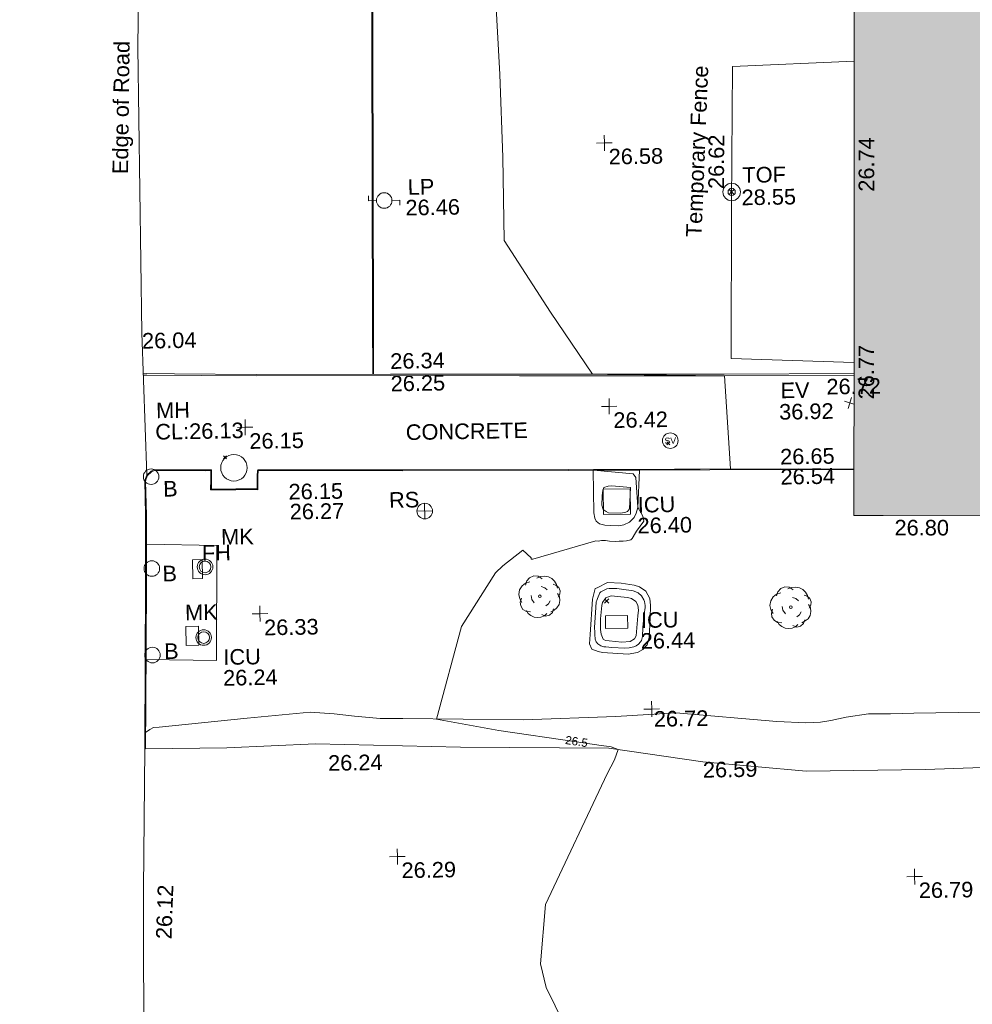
# Model space of a CAD drawing. Header units: millimetres. Extents: x -290717 to 520720, y -88450 to 287762.
# Tile 182 of 256: x -109149 to -86232, y 105849 to 129546. Entities that reach past the tile are written whole.
import ezdxf

# ---------------------------------------------------------------- set-up
doc = ezdxf.new("R2010")
doc.units = ezdxf.units.MM
doc.linetypes.add('IMPORT-UG_ELEC_STREET LIGHTING_QLB2 _2_', pattern=[2700, 1500, -300, 0, -250, 150, -300, 0, -200])
for name, color, linetype, lineweight, true_color in [('00__TOPO__TOP_OF_FENCE_SYMBOL', 7, 'Continuous', 9, 0x666666), ('00_TOPO_BUILDING_OUTLINE', 5, 'Continuous', 9, 0x0000ff), ('00_TOPO_EAVE', 7, 'Continuous', 9, 0x666666), ('00_TOPO_FENCE', 7, 'Continuous', 9, 0x3f7f4f), ('00_TOPO_FIREHYDRANT', 5, 'Continuous', 9, 0x0000ff), ('00_TOPO_FURN_BOLLARD', 7, 'Continuous', 9, 0x666666), ('00_TOPO_FURN_LAMP_POST', 7, 'Continuous', 9, 0x666666), ('00_TOPO_FURN_MARKER_POST', 7, 'Continuous', 9, 0x666666), ('00_TOPO_FURN_SIGN', 7, 'Continuous', 9, 0x666666), ('00_TOPO_KERB_BOTTOM', 1, 'Continuous', 9, 0xff0000), ('00_TOPO_KERB_TOP', 7, 'Continuous', 9, 0xa500a5), ('00_TOPO_LEVEL_SPOT', 7, 'Continuous', 9, 0x666666), ('00_TOPO_SERV_IC', 5, 'Continuous', 9, 0x0000ff), ('00_TOPO_SERV_MH', 7, 'Continuous', 9, 0x666666), ('00_TOPO_SERV_STOP_VALVE', 7, 'Continuous', 9, 0x666666), ('00_TOPO_TOP_OF_FENCE', 7, 'Continuous', 9, 0x666666), ('00_TOPO_TREE', 7, 'Continuous', 9, 0x666666), ('00_UAV_BUILDING_OUTLINE', 5, 'Continuous', 9, 0x0000ff), ('00_UAV_FORM_LINES', 7, 'Continuous', 9, 0x666666), ('00_UAV_LEVEL_SPOT', 7, 'Continuous', 9, 0x666666), ('01_DTM_CONTOUR_MNR', 7, 'Continuous', 9, 0xa5a552), ('01_DTM_CONTOUR_MNR_LABELS', 7, 'Continuous', 9, 0xa5a552), ('12333-PUM-2D-U-0001-C01 - Rev2_REVIT IMPORT_dwg', 7, 'Continuous', 9, 0x767676), ('A_RHA_Line', 7, 'Continuous', 9, 0x00a600)]:
    doc.layers.add(name, color=color, linetype=linetype, lineweight=lineweight, true_color=true_color)
for name, color, linetype, lineweight in [('00_TOPO_ROAD_EDGE', 7, 'Continuous', 9), ('00_TOPO_SURFACE', 7, 'Continuous', 9), ('00_TOPO_SURVEY_TEXT', 7, 'Continuous', 9), ('A_RHA_Detail', 7, 'Continuous', 9), ('GEN-TEXT', 7, 'Continuous', 9)]:
    doc.layers.add(name, color=color, linetype=linetype, lineweight=lineweight)
doc.styles.add('Swis721 Lt BT', font='swissl.ttf', dxfattribs={"height": 400})
doc.styles.add('Swis721 Lt BT_1', font='swissl.ttf', dxfattribs={"height": 200})
doc.styles.add('Swis721 Lt BT_2', font='swissl.ttf', dxfattribs={"height": 375})

# ---------------------------------------------------------------- blocks, each defined once
blk = doc.blocks.new('12333-PUM-2D-U-0001-C01 - Rev2_REVIT IMPORT_dwg_MSL_Bollard_2-2077182-Site Location Plan Existing')
at = {"layer": '00_TOPO_FURN_BOLLARD', "color": 254, "true_color": 0xcccccc}
blk.add_circle((0, 0), 62.5, dxfattribs=at)
blk = doc.blocks.new('12333-PUM-2D-U-0001-C01 - Rev2_REVIT IMPORT_dwg_MSL_MarkerPost_SYM-2077183-Site Location Plan Existing')
at = {"layer": '00_TOPO_FURN_MARKER_POST', "color": 254, "true_color": 0xcccccc}
for radius in [500, 375]:
    blk.add_circle((0, 0), radius, dxfattribs=at)
blk = doc.blocks.new('12333-PUM-2D-U-0001-C01 - Rev2_REVIT IMPORT_dwg_MSL_Sluice_Valve_SYM-2077186-Site Location Plan Existing')
at = {"layer": '00_TOPO_SERV_STOP_VALVE', "color": 254, "true_color": 0xcccccc}
blk.add_circle((0, 0), 500, dxfattribs=at)
at = {"layer": '00_TOPO_SERV_STOP_VALVE', "insert": (0, 199), "char_height": 400, "width": 785.11, "attachment_point": 2, "line_spacing_factor": 1.005062, "style": 'Swis721 Lt BT'}
blk.add_mtext('SV', dxfattribs=at)
blk = doc.blocks.new('12333-PUM-2D-U-0001-C01 - Rev2_REVIT IMPORT_dwg_MSL_RoadSign_SYM-2077193-Site Location Plan Existing')
at = {"layer": '00_TOPO_FURN_SIGN', "color": 254, "true_color": 0xcccccc}
for p, q in [((-500, 0), (500, 0)), ((0, -500), (0, 500))]:
    blk.add_line(p, q, dxfattribs=at)
blk.add_circle((0, 0), 500, dxfattribs=at)
blk = doc.blocks.new('12333-PUM-2D-U-0001-C01 - Rev2_REVIT IMPORT_dwg_MSL_Eaves_SYM_1-V26-Site Location Plan Existing')
at = {"layer": '00_TOPO_EAVE', "color": 254, "true_color": 0xcccccc}
for p, q in [((257, -84), (-357, 116)), ((-116, -357), (116, 357))]:
    blk.add_line(p, q, dxfattribs=at)
blk = doc.blocks.new('12333-PUM-2D-U-0001-C01 - Rev2_REVIT IMPORT_dwg_MSL_Lamp_Post_SYM-2077199-Site Location Plan Existing')
at = {"layer": '00_TOPO_FURN_LAMP_POST', "color": 254, "true_color": 0xcccccc, "flags": 128}
for points in [[(-500, 0), (-1000, 0), (-1000, 317)], [(500, 0), (1000, 0), (1000, -317)]]:
    blk.add_lwpolyline(points, dxfattribs=at)
at = {"layer": '00_TOPO_FURN_LAMP_POST', "color": 254, "true_color": 0xcccccc}
blk.add_circle((0, 0), 500, dxfattribs=at)
blk = doc.blocks.new('12333-PUM-2D-U-0001-C01 - Rev2_REVIT IMPORT_dwg_MM-2077200-Site Location Plan Existing')
at = {"layer": '00_TOPO_LEVEL_SPOT', "color": 254, "true_color": 0xcccccc, "flags": 128}
for points in [[(0, -500), (0, 0), (-500, 0)], [(500, 0), (0, 0), (0, 500)]]:
    blk.add_lwpolyline(points, dxfattribs=at)
blk = doc.blocks.new('12333-PUM-2D-U-0001-C01 - Rev2_REVIT IMPORT_dwg_MSL_Node_LineworkTOF-2077201-Site Location Plan Existing')
at = {"layer": '00__TOPO__TOP_OF_FENCE_SYMBOL', "color": 254, "true_color": 0xcccccc, "flags": 128}
for points in [[(165, 165), (0, 0), (-165, 165)], [(165, -165), (0, 0), (-165, -165)]]:
    blk.add_lwpolyline(points, dxfattribs=at)
at = {"layer": '00__TOPO__TOP_OF_FENCE_SYMBOL', "color": 254, "true_color": 0xcccccc}
for radius in [563, 234]:
    blk.add_circle((0, 0), radius, dxfattribs=at)
blk = doc.blocks.new('12333-PUM-2D-U-0001-C01 - Rev2_REVIT IMPORT_dwg_CONIFEROUS_TREE-2077234-Site Location Plan Existing')
at = {"layer": '00_TOPO_TREE', "color": 254, "true_color": 0xcccccc, "flags": 128}
for points in [[(533807017, 725673037), (533807048, 725673139), (533807120, 725673211), (533807222, 725673252), (533807325, 725673242), (533807417, 725673180)], [(533807294, 725673201), (533807376, 725673232), (533807479, 725673242), (533807571, 725673221), (533807653, 725673180), (533807714, 725673119), (533807765, 725673037), (533807786, 725672945)], [(533806925, 725672617), (533806874, 725672709), (533806854, 725672812), (533806874, 725672924), (533806936, 725673016), (533807017, 725673078), (533807120, 725673109)], [(533807397, 725672996), (533807479, 725672965), (533807540, 725672914)], [(533807683, 725673047), (533807755, 725673016), (533807817, 725672965), (533807847, 725672883), (533807837, 725672801), (533807796, 725672730)], [(533807130, 725672391), (533807028, 725672402), (533806946, 725672453), (533806895, 725672535), (533806884, 725672627), (533806915, 725672719)], [(533807222, 725672607), (533807161, 725672689), (533807151, 725672781)], [(533807786, 725672822), (533807827, 725672740), (533807837, 725672648), (533807817, 725672555), (533807765, 725672473), (533807694, 725672422), (533807612, 725672381)], [(533807683, 725672453), (533807653, 725672361), (533807581, 725672299), (533807489, 725672279), (533807397, 725672320)], [(533807601, 725672648), (533807560, 725672576), (533807499, 725672525)], [(533807520, 725672340), (533807458, 725672289), (533807376, 725672258), (533807294, 725672248), (533807212, 725672258), (533807130, 725672299), (533807069, 725672350), (533807028, 725672422)]]:
    blk.add_lwpolyline(points, dxfattribs=at)
at = {"layer": '00_TOPO_TREE', "color": 254, "true_color": 0xcccccc}
blk.add_circle((533807356, 725672760), 31.6, dxfattribs=at)
blk = doc.blocks.new('12333-PUM-2D-U-0001-C01 - Rev2_REVIT IMPORT_dwg_CONIFEROUS_TREE-2077235-Site Location Plan Existing')
at = {"layer": '00_TOPO_TREE', "color": 254, "true_color": 0xcccccc, "flags": 128}
for points in [[(533812960, 725672248), (533812909, 725672341), (533812888, 725672443), (533812909, 725672556), (533812970, 725672648), (533813052, 725672709), (533813154, 725672740)], [(533813052, 725672668), (533813083, 725672771), (533813154, 725672843), (533813257, 725672884), (533813359, 725672873), (533813452, 725672812)], [(533813329, 725672832), (533813411, 725672863), (533813513, 725672873), (533813605, 725672853), (533813687, 725672812), (533813749, 725672750), (533813800, 725672668), (533813820, 725672576)], [(533813718, 725672679), (533813790, 725672648), (533813851, 725672597), (533813882, 725672515), (533813872, 725672433), (533813831, 725672361)], [(533813431, 725672627), (533813513, 725672597), (533813574, 725672545)], [(533813820, 725672453), (533813861, 725672371), (533813872, 725672279), (533813851, 725672187), (533813800, 725672105), (533813728, 725672054), (533813646, 725672013)], [(533813165, 725672023), (533813062, 725672033), (533812980, 725672084), (533812929, 725672166), (533812919, 725672259), (533812950, 725672351)], [(533813257, 725672238), (533813195, 725672320), (533813185, 725672412)], [(533813636, 725672279), (533813595, 725672207), (533813533, 725672156)], [(533813554, 725671972), (533813493, 725671921), (533813411, 725671890), (533813329, 725671880), (533813247, 725671890), (533813165, 725671931), (533813103, 725671982), (533813062, 725672054)], [(533813718, 725672084), (533813687, 725671992), (533813615, 725671931), (533813523, 725671910), (533813431, 725671951)]]:
    blk.add_lwpolyline(points, dxfattribs=at)
at = {"layer": '00_TOPO_TREE', "color": 254, "true_color": 0xcccccc}
blk.add_ellipse((533813390, 725672392), major_axis=(0, 31.6), ratio=1, dxfattribs=at)
blk = doc.blocks.new('12333-PUM-2D-U-0001-C01 - Rev2_REVIT IMPORT_dwg_UAV-2077255-Site Location Plan Existing')
at = {"layer": '00_UAV_LEVEL_SPOT', "color": 254, "true_color": 0xcccccc, "flags": 128}
for points in [[(0, -500), (0, 0), (-500, 0)], [(500, 0), (0, 0), (0, 500)]]:
    blk.add_lwpolyline(points, dxfattribs=at)
blk = doc.blocks.new('12333-PUM-2D-U-0001-C01 - Rev2_REVIT IMPORT_dwg_MGS62954_T2_Galway_ITM_3d_Rev1-2077680-Site Location Plan Existing')
at = {"layer": '00_TOPO_FENCE', "color": 254, "true_color": 0xcccccc, "flags": 128}
blk.add_lwpolyline([(533815012, 725678256), (533812058, 725678401), (533812134, 725682104), (533812218, 725685427), (533815142, 725685501)], dxfattribs=at)
at = {"layer": '00_TOPO_FIREHYDRANT', "color": 254, "true_color": 0xcccccc}
for p, q in [((533799021, 725673326), (533799021, 725673784)), ((533799021, 725673784), (533799250, 725673784)), ((533799250, 725673784), (533799250, 725673326)), ((533799021, 725673326), (533799250, 725673326))]:
    blk.add_line(p, q, dxfattribs=at)
at = {"layer": '00_TOPO_KERB_BOTTOM', "color": 254, "true_color": 0xcccccc, "flags": 128}
for points in [[(533803434, 725678176), (533803433, 725678182), (533803436, 725678395), (533803447, 725679211), (533803606, 725689705), (533803705, 725695752), (533803811, 725701478), (533803880, 725705976), (533803906, 725707291)], [(533815007, 725677952), (533811887, 725677990), (533806960, 725678076), (533803858, 725678134), (533800626, 725678184), (533797995, 725678249), (533797913, 725678250)], [(533797789, 725669252), (533797792, 725669366), (533797880, 725673225), (533797907, 725674896), (533797904, 725675694), (533797920, 725675758), (533797954, 725675842), (533798060, 725675935), (533798137, 725675971), (533798279, 725675966), (533799363, 725675941), (533799515, 725675942), (533799512, 725675713), (533799504, 725675479), (533800087, 725675471), (533800512, 725675467), (533800600, 725675462), (533800606, 725675774), (533800617, 725675899), (533800627, 725675922), (533800756, 725675922), (533802511, 725675889), (533804117, 725675859), (533808104, 725675798), (533813197, 725675726), (533814966, 725675690)]]:
    blk.add_lwpolyline(points, dxfattribs=at)
at = {"layer": '00_TOPO_KERB_TOP', "color": 254, "true_color": 0xcccccc, "flags": 128}
for points in [[(533803450, 725678176), (533803454, 725678395), (533803466, 725679211), (533803625, 725689705), (533803723, 725695752), (533803829, 725701478), (533803899, 725705976), (533803931, 725707293)], [(533815007, 725677988), (533811888, 725678025), (533806961, 725678112), (533803858, 725678170), (533800627, 725678219), (533798661, 725678268), (533797996, 725678284), (533797912, 725678280)], [(533797809, 725669252), (533797833, 725670321), (533797900, 725673225), (533797927, 725674881), (533797924, 725675691), (533797939, 725675752), (533797970, 725675830), (533798071, 725675918), (533798141, 725675951), (533798278, 725675946), (533799362, 725675921), (533799494, 725675922), (533799492, 725675713), (533799483, 725675459), (533800087, 725675452), (533800511, 725675447), (533800619, 725675441), (533800626, 725675773), (533800636, 725675893), (533800640, 725675902), (533800756, 725675902), (533802510, 725675869), (533804116, 725675839), (533808104, 725675778), (533813196, 725675706), (533814966, 725675670)]]:
    blk.add_lwpolyline(points, dxfattribs=at)
at = {"layer": '00_TOPO_ROAD_EDGE', "color": 254, "true_color": 0xcccccc, "flags": 128}
for points in [[(533798609, 725711455), (533798465, 725706998), (533798371, 725703019), (533798111, 725692783), (533797919, 725686138), (533797895, 725679266), (533797955, 725675844)], [(533797562, 725654915), (533797554, 725657881), (533797634, 725661378), (533797701, 725665880), (533797789, 725669252)]]:
    blk.add_lwpolyline(points, dxfattribs=at)
at = {"layer": '00_TOPO_SERV_IC', "color": 254, "true_color": 0xcccccc}
for p, q in [((533808927, 725674698), (533808927, 725675308)), ((533809575, 725675308), (533808927, 725675308)), ((533809575, 725674698), (533809575, 725675308)), ((533808927, 725674698), (533809575, 725674698)), ((533808927, 725671955), (533808927, 725672260)), ((533809461, 725672260), (533808927, 725672260)), ((533809461, 725671955), (533809461, 725672260)), ((533798831, 725671726), (533798831, 725672183)), ((533798831, 725672183), (533799136, 725672183)), ((533799136, 725672183), (533799136, 725671726)), ((533808927, 725671955), (533809461, 725671955)), ((533798831, 725671726), (533799136, 725671726))]:
    blk.add_line(p, q, dxfattribs=at)
at = {"layer": '00_TOPO_SERV_MH', "color": 254, "true_color": 0xcccccc}
blk.add_circle((533800054, 725675981), 319, dxfattribs=at)
at = {"layer": '00_TOPO_SURFACE', "color": 254, "true_color": 0xcccccc, "flags": 128}
for points in [[(533797858, 725671401), (533799550, 725671350), (533799610, 725674120), (533797916, 725674180)], [(533872230, 725648046), (533872457, 725650675), (533872766, 725652997), (533871245, 725658663), (533870130, 725659590), (533869206, 725663868), (533868929, 725668968), (533867513, 725670235), (533863196, 725670595), (533858684, 725670388), (533851815, 725670284), (533844993, 725669701), (533838118, 725669333), (533831737, 725668808), (533825871, 725668589), (533819290, 725668477), (533816561, 725668432), (533813689, 725668438), (533811207, 725668706), (533808951, 725669079), (533805382, 725669166), (533801897, 725669302), (533799767, 725669245), (533797809, 725669252)]]:
    blk.add_lwpolyline(points, dxfattribs=at)
at = {"layer": '00_UAV_FORM_LINES', "color": 254, "true_color": 0xcccccc, "flags": 128}
for points in [[(533809811, 725675754), (533809751, 725674855), (533809707, 725674717), (533809659, 725674619), (533809547, 725674508), (533809409, 725674444), (533809281, 725674424), (533809084, 725674430), (533808947, 725674447), (533808822, 725674481), (533808740, 725674544), (533808713, 725674619), (533808688, 725674744), (533808695, 725675770)], [(533797818, 725669651), (533797917, 725669721), (533798011, 725669762), (533798143, 725669774), (533800264, 725669946), (533801783, 725670069), (533802358, 725670017), (533802845, 725669952), (533803463, 725669888), (533804010, 725669873), (533806913, 725669790), (533809137, 725669832), (533810576, 725669895), (533813008, 725669649), (533813703, 725669603), (533814052, 725669614), (533814304, 725669651), (533814675, 725669719), (533815213, 725669796), (533815740, 725669787), (533816301, 725669787), (533818965, 725669786)]]:
    blk.add_lwpolyline(points, dxfattribs=at)
for points in [[(533809581, 725675340), (533809552, 725674828), (533809500, 725674767), (533809438, 725674737), (533809322, 725674724), (533809042, 725674742), (533808988, 725674772), (533808920, 725674824), (533808888, 725674927), (533808899, 725675153), (533808916, 725675290), (533808940, 725675348), (533809050, 725675385), (533809139, 725675388)], [(533809998, 725672184), (533809966, 725671725), (533809919, 725671544), (533809809, 725671436), (533809687, 725671370), (533809455, 725671333), (533808844, 725671384), (533808741, 725671405), (533808586, 725671465), (533808528, 725671594), (533808548, 725671819), (533808621, 725672671), (533808692, 725672922), (533808743, 725672940), (533808994, 725673063), (533809316, 725673040), (533809634, 725672984), (533809759, 725672945), (533809908, 725672837), (533810000, 725672663), (533810012, 725672491)], [(533808805, 725672189), (533808841, 725672516), (533808859, 725672586), (533808944, 725672696), (533809071, 725672744), (533809464, 725672695), (533809559, 725672665), (533809667, 725672594), (533809710, 725672503), (533809727, 725672385), (533809710, 725672248), (533809659, 725671765), (533809615, 725671694), (533809508, 725671631), (533809314, 725671619), (533809010, 725671661), (533808921, 725671672), (533808866, 725671701), (533808814, 725671820), (533808805, 725671933)]]:
    blk.add_lwpolyline(points, close=True, dxfattribs=at)
at = {"layer": '01_DTM_CONTOUR_MNR', "color": 254, "true_color": 0xcccccc, "flags": 128}
blk.add_lwpolyline([(533807761, 725662451), (533807346, 725663340), (533807222, 725663912), (533807366, 725665340), (533808900, 725668459), (533809081, 725668791), (533809180, 725669040), (533809007, 725669108), (533808959, 725669116), (533808771, 725669142), (533808175, 725669241), (533806318, 725669550), (533804820, 725669850), (533805462, 725672064), (533806302, 725673340), (533806477, 725673511), (533806970, 725673878), (533807164, 725673692), (533807165, 725673660), (533807208, 725673660), (533808725, 725674067), (533808785, 725674061), (533808868, 725674079), (533808961, 725674073), (533809056, 725674059), (533809201, 725674048), (533809291, 725674049), (533809385, 725674049), (533809468, 725674057), (533809572, 725674081), (533809603, 725674114), (533809682, 725674250), (533809707, 725674286), (533809890, 725674521), (533809869, 725674645), (533809750, 725674860), (533809713, 725675578), (533809650, 725675664), (533808700, 725675770), (533809800, 725675763), (533812000, 725675750), (533811890, 725677990), (533810498, 725678030), (533809420, 725678062), (533809079, 725678071), (533808720, 725678080), (533807737, 725679596), (533806650, 725681340), (533806650, 725683340), (533806617, 725685331), (533806545, 725687243)], dxfattribs=at)
blk.add_lwpolyline([(533808662, 725671985), (533808664, 725671870), (533808663, 725671820), (533808672, 725671707), (533808690, 725671642), (533808733, 725671588), (533808801, 725671546), (533808827, 725671536), (533808878, 725671518), (533808921, 725671513), (533809069, 725671497), (533809378, 725671479), (533809481, 725671485), (533809596, 725671506), (533809650, 725671531), (533809708, 725671568), (533809760, 725671618), (533809788, 725671657), (533809810, 725671751), (533809825, 725671969), (533809849, 725672217), (533809860, 725672289), (533809884, 725672445), (533809885, 725672494), (533809872, 725672589), (533809860, 725672630), (533809799, 725672725), (533809722, 725672798), (533809672, 725672827), (533809601, 725672850), (533809558, 725672861), (533809381, 725672891), (533809215, 725672914), (533809026, 725672918), (533808969, 725672908), (533808823, 725672840), (533808802, 725672821), (533808746, 725672682), (533808723, 725672636), (533808714, 725672606), (533808697, 725672465)], close=True, dxfattribs=at)
for name, p, xscale, yscale, zscale in [('12333-PUM-2D-U-0001-C01 - Rev2_REVIT IMPORT_dwg_MM-2077200-Site Location Plan Existing', (533809102, 725683643), 0.375, 0.375, 0.375), ('12333-PUM-2D-U-0001-C01 - Rev2_REVIT IMPORT_dwg_MSL_Node_LineworkTOF-2077201-Site Location Plan Existing', (533812141, 725682409), 0.375, 0.375, 0.375), ('12333-PUM-2D-U-0001-C01 - Rev2_REVIT IMPORT_dwg_MSL_Lamp_Post_SYM-2077199-Site Location Plan Existing', (533803780, 725682349), 0.375, 0.375, 0.375), ('12333-PUM-2D-U-0001-C01 - Rev2_REVIT IMPORT_dwg_MM-2077200-Site Location Plan Existing', (533809105, 725677301), 0.375, 0.375, 0.375), ('12333-PUM-2D-U-0001-C01 - Rev2_REVIT IMPORT_dwg_MSL_Eaves_SYM_1-V26-Site Location Plan Existing', (533814898, 725677281), 0.375, 0.375, 0.375), ('12333-PUM-2D-U-0001-C01 - Rev2_REVIT IMPORT_dwg_MM-2077200-Site Location Plan Existing', (533800340, 725676950), 0.375, 0.375, 0.375), ('12333-PUM-2D-U-0001-C01 - Rev2_REVIT IMPORT_dwg_MSL_Sluice_Valve_SYM-2077186-Site Location Plan Existing', (533810560, 725676450), 0.375, 0.375, 0.375), ('12333-PUM-2D-U-0001-C01 - Rev2_REVIT IMPORT_dwg_MSL_Bollard_2-2077182-Site Location Plan Existing', (533798058, 725675801), 3, 3, 3), ('12333-PUM-2D-U-0001-C01 - Rev2_REVIT IMPORT_dwg_MSL_RoadSign_SYM-2077193-Site Location Plan Existing', (533804624, 725674859), 0.375, 0.375, 0.375), ('12333-PUM-2D-U-0001-C01 - Rev2_REVIT IMPORT_dwg_MSL_Bollard_2-2077182-Site Location Plan Existing', (533798036, 725673591), 3, 3, 3), ('12333-PUM-2D-U-0001-C01 - Rev2_REVIT IMPORT_dwg_MSL_MarkerPost_SYM-2077183-Site Location Plan Existing', (533799317, 725673608), 0.375, 0.375, 0.375), ('12333-PUM-2D-U-0001-C01 - Rev2_REVIT IMPORT_dwg_MM-2077200-Site Location Plan Existing', (533800617, 725672458), 0.375, 0.375, 0.375), ('12333-PUM-2D-U-0001-C01 - Rev2_REVIT IMPORT_dwg_MSL_MarkerPost_SYM-2077183-Site Location Plan Existing', (533799254, 725671909), 0.375, 0.375, 0.375), ('12333-PUM-2D-U-0001-C01 - Rev2_REVIT IMPORT_dwg_MSL_Bollard_2-2077182-Site Location Plan Existing', (533798015, 725671508), 3, 3, 3), ('12333-PUM-2D-U-0001-C01 - Rev2_REVIT IMPORT_dwg_UAV-2077255-Site Location Plan Existing', (533810000, 725670000), 0.375, 0.375, 0.375), ('12333-PUM-2D-U-0001-C01 - Rev2_REVIT IMPORT_dwg_MM-2077200-Site Location Plan Existing', (533803821, 725666557), 0.375, 0.375, 0.375), ('12333-PUM-2D-U-0001-C01 - Rev2_REVIT IMPORT_dwg_MM-2077200-Site Location Plan Existing', (533816255, 725665858), 0.375, 0.375, 0.375)]:
    blk.add_blockref(name, p, dxfattribs=dict(xscale=xscale, yscale=yscale, zscale=zscale))
for name in ['12333-PUM-2D-U-0001-C01 - Rev2_REVIT IMPORT_dwg_CONIFEROUS_TREE-2077234-Site Location Plan Existing', '12333-PUM-2D-U-0001-C01 - Rev2_REVIT IMPORT_dwg_CONIFEROUS_TREE-2077235-Site Location Plan Existing']:
    blk.add_blockref(name, (0, 0))
at = {"layer": '00_TOPO_BUILDING_OUTLINE', "color": 251, "true_color": 0x666666, "insert": (533814339, 725677869), "char_height": 375, "width": 1495.9, "attachment_point": 1, "line_spacing_factor": 1.005062, "style": 'Swis721 Lt BT_2'}
blk.add_mtext('26.72', dxfattribs=at)
at = {"layer": '00_TOPO_EAVE', "char_height": 375, "attachment_point": 1, "line_spacing_factor": 1.005062, "style": 'Swis721 Lt BT_2'}
for s, insert, width in [('EV', (533813233, 725677799), 736.08), ('36.92', (533813191, 725677284), 1495.9)]:
    blk.add_mtext(s, dxfattribs=dict(at, insert=insert, width=width))
at = {"layer": '00_TOPO_FENCE', "color": 251, "true_color": 0x666666, "char_height": 375, "attachment_point": 1, "line_spacing_factor": 1.005062, "style": 'Swis721 Lt BT_2'}
for s, insert, width, rotation in [('Temporary Fence', (533811023, 725681350), 4753.65, 86.7213), ('26.62', (533811580, 725682491), 1495.9, 88.456)]:
    blk.add_mtext(s, dxfattribs=dict(at, insert=insert, width=width, rotation=rotation))
at = {"layer": '00_TOPO_FIREHYDRANT', "color": 251, "true_color": 0x666666, "insert": (533799246, 725674132), "char_height": 375, "width": 797.81, "attachment_point": 1, "line_spacing_factor": 1.005062, "style": 'Swis721 Lt BT_2'}
blk.add_mtext('FH', dxfattribs=at)
at = {"layer": '00_TOPO_FURN_BOLLARD', "char_height": 375, "width": 398.91, "attachment_point": 1, "line_spacing_factor": 1.005062, "style": 'Swis721 Lt BT_2'}
for insert in [(533798341, 725675691), (533798289, 725673651), (533798298, 725671782)]:
    blk.add_mtext('B', dxfattribs=dict(at, insert=insert))
at = {"layer": '00_TOPO_FURN_LAMP_POST', "char_height": 375, "attachment_point": 1, "line_spacing_factor": 1.005062, "style": 'Swis721 Lt BT_2'}
for s, insert, width in [('LP', (533804350, 725682851), 707.59), ('26.46', (533804288, 725682354), 1495.9)]:
    blk.add_mtext(s, dxfattribs=dict(at, insert=insert, width=width))
at = {"layer": '00_TOPO_FURN_MARKER_POST', "char_height": 375, "width": 907.04, "attachment_point": 1, "line_spacing_factor": 1.005062, "style": 'Swis721 Lt BT_2'}
for insert in [(533799714, 725674509), (533798816, 725672705)]:
    blk.add_mtext('MK', dxfattribs=dict(at, insert=insert))
at = {"layer": '00_TOPO_FURN_SIGN', "insert": (533803770, 725675327), "char_height": 375, "width": 783.57, "attachment_point": 1, "line_spacing_factor": 1.005062, "style": 'Swis721 Lt BT_2'}
blk.add_mtext('RS', dxfattribs=at)
at = {"layer": '00_TOPO_KERB_BOTTOM', "color": 251, "true_color": 0x666666, "char_height": 375, "width": 1495.9, "attachment_point": 1, "line_spacing_factor": 1.005062, "style": 'Swis721 Lt BT_2'}
for s, insert in [('26.25', (533803858, 725678129)), ('26.15', (533801357, 725675568)), ('26.54', (533813197, 725675721))]:
    blk.add_mtext(s, dxfattribs=dict(at, insert=insert))
at = {"layer": '00_TOPO_KERB_TOP', "color": 251, "true_color": 0x666666, "char_height": 375, "width": 1495.9, "attachment_point": 1, "line_spacing_factor": 1.005062, "style": 'Swis721 Lt BT_2'}
for s, insert in [('26.34', (533803858, 725678668)), ('26.65', (533813196, 725676204)), ('26.27', (533801376, 725675087))]:
    blk.add_mtext(s, dxfattribs=dict(at, insert=insert))
at = {"layer": '00_TOPO_LEVEL_SPOT', "char_height": 375, "width": 1495.9, "attachment_point": 1, "line_spacing_factor": 1.005062, "style": 'Swis721 Lt BT_2'}
for s, insert in [('26.58', (533809197, 725683496)), ('26.42', (533809200, 725677154)), ('26.15', (533800435, 725676803)), ('26.33', (533800712, 725672311)), ('26.29', (533803916, 725666410)), ('26.79', (533816350, 725665711))]:
    blk.add_mtext(s, dxfattribs=dict(at, insert=insert))
at = {"layer": '00_TOPO_ROAD_EDGE', "color": 251, "true_color": 0x666666, "char_height": 375, "attachment_point": 1, "line_spacing_factor": 1.005062, "style": 'Swis721 Lt BT_2'}
for s, insert, width, rotation in [('Edge of Road', (533797254, 725683102), 3746.88, 88.3), ('26.12', (533797978, 725664678), 1495.9, 86.9608)]:
    blk.add_mtext(s, dxfattribs=dict(at, insert=insert, width=width, rotation=rotation))
at = {"layer": '00_TOPO_ROAD_EDGE', "color": 251, "true_color": 0x666666, "insert": (533797895, 725679261), "char_height": 375, "width": 1495.9, "attachment_point": 1, "line_spacing_factor": 1.005062, "style": 'Swis721 Lt BT_2'}
blk.add_mtext('26.04', dxfattribs=at)
at = {"layer": '00_TOPO_SERV_IC', "color": 251, "true_color": 0x666666, "char_height": 375, "attachment_point": 1, "line_spacing_factor": 1.005062, "style": 'Swis721 Lt BT_2'}
for s, insert, width in [('ICU', (533809751, 725675107), 1021.01), ('26.40', (533809737, 725674607), 1495.9), ('ICU', (533809780, 725672330), 1021.01), ('26.44', (533809766, 725671830), 1495.9), ('ICU', (533799719, 725671617), 1021.01), ('26.24', (533799705, 725671116), 1495.9)]:
    blk.add_mtext(s, dxfattribs=dict(at, insert=insert, width=width))
at = {"layer": '00_TOPO_SERV_MH', "char_height": 375, "attachment_point": 1, "line_spacing_factor": 1.005062, "style": 'Swis721 Lt BT_2'}
for s, insert, width in [('MH', (533798204, 725677581), 949.78), ('CL:26.13', (533798176, 725677066), 2440.93)]:
    blk.add_mtext(s, dxfattribs=dict(at, insert=insert, width=width))
at = {"layer": '00_TOPO_SURFACE', "color": 251, "true_color": 0x666666, "char_height": 375, "width": 1495.9, "attachment_point": 1, "line_spacing_factor": 1.005062, "style": 'Swis721 Lt BT_2'}
for s, insert in [('26.24', (533802194, 725669023)), ('26.59', (533811207, 725668702))]:
    blk.add_mtext(s, dxfattribs=dict(at, insert=insert))
at = {"layer": '00_TOPO_SURVEY_TEXT', "color": 251, "true_color": 0x666666, "insert": (533804201, 725676950), "char_height": 375, "width": 3286.24, "attachment_point": 1, "line_spacing_factor": 1.005062, "style": 'Swis721 Lt BT_2'}
blk.add_mtext('CONCRETE', dxfattribs=at)
at = {"layer": '00_TOPO_TOP_OF_FENCE', "char_height": 375, "attachment_point": 1, "line_spacing_factor": 1.005062, "style": 'Swis721 Lt BT_2'}
for s, insert, width in [('TOF', (533812406, 725682998), 1163.48), ('28.55', (533812377, 725682459), 1495.9)]:
    blk.add_mtext(s, dxfattribs=dict(at, insert=insert, width=width))
at = {"layer": '00_UAV_BUILDING_OUTLINE', "color": 251, "true_color": 0x666666, "char_height": 375, "width": 1495.9, "attachment_point": 1, "line_spacing_factor": 1.005062, "style": 'Swis721 Lt BT_2'}
for s, insert, rotation in [('26.74', (533815195, 725682362), 88.9762), ('26.77', (533815106, 725677364), 88.9762), ('26.80', (533815921, 725674450), 358.9762)]:
    blk.add_mtext(s, dxfattribs=dict(at, insert=insert, rotation=rotation))
at = {"layer": '00_UAV_LEVEL_SPOT', "insert": (533810048, 725669947), "char_height": 375, "width": 1495.9, "attachment_point": 1, "line_spacing_factor": 1.005062, "style": 'Swis721 Lt BT_2'}
blk.add_mtext('26.72', dxfattribs=at)
at = {"layer": '01_DTM_CONTOUR_MNR_LABELS', "color": 251, "true_color": 0x666666, "insert": (533808196, 725669350), "char_height": 200, "width": 620.51, "attachment_point": 2, "rotation": 350.563, "line_spacing_factor": 1.005062, "style": 'Swis721 Lt BT_1'}
blk.add_mtext('26.5', dxfattribs=at)
blk = doc.blocks.new('12333-PUM-2D-U-0001-C01 - Rev2_REVIT IMPORT_dwg-1620468-Site Location Plan Existing')
at = {"layer": 'GEN-TEXT', "color": 253, "true_color": 0xaaaaaa}
for p, q in [((169395, 60495), (169466, 60566)), ((169466, 60495), (169395, 60566)), ((158728, 60344), (158799, 60415)), ((158799, 60344), (158728, 60415)), ((167829, 56711), (167935, 56817)), ((167935, 56711), (167829, 56817))]:
    blk.add_line(p, q, dxfattribs=at)
blk.add_blockref('12333-PUM-2D-U-0001-C01 - Rev2_REVIT IMPORT_dwg_MGS62954_T2_Galway_ITM_3d_Rev1-2077680-Site Location Plan Existing', (-533641080, -725615854))

msp = doc.modelspace()

# ---------------------------------------------------------------- hatches: boundary and pattern name
at = {"layer": 'A_RHA_Detail', "true_color": 0xc0c0c0}
h = msp.add_hatch(color=9, dxfattribs=at)
h.paths.add_polyline_path([(-80881, -68503), (-80401, -68483), (-80401, -62985), (-24475, -63009), (-24456, -50840), (-36623, -50832), (-36623, -44229), (-50959, -44214), (-50959, -42574), (-54564, -42571), (-54566, -45054), (-92409, -45027), (-92412, -49202), (-100062, -49202), (-100052, -64853), (-86121, -64853), (-86092, -62958), (-84861, -62958), (-84855, -68240), (-80871, -68240)])
h.paths.add_polyline_path([(-137239, -68462), (-132720, -68433), (-132847, -62850), (-130455, -62917), (-130498, -61356), (-117581, -61423), (-117492, -49184), (-125137, -49178), (-125134, -45033), (-163007, -45006), (-163007, -44090), (-163124, -44090), (-163123, -42384), (-166564, -42384), (-166565, -44044), (-193158, -44025), (-193195, -62864), (-137270, -62917), (-137254, -65680)])
h.paths.add_polyline_path([(120311, -32334), (120312, -31611), (133451, -31638), (133469, -19718), (121296, -19692), (121320, -8191), (112277, -8172), (112263, -14811), (78286, -14740), (78293, -8167), (76546, -8163), (69356, -8153), (69354, -9157), (68373, -9155), (68373, -13706), (69334, -13708), (69325, -16250), (66623, -16250), (66620, -17995), (65989, -17995), (65985, -19731), (57152, -19712), (57127, -31560), (70278, -31587), (70278, -32272), (78264, -32285), (78267, -31020), (112336, -31091), (112336, -32318), (119781, -32333)])
h.paths.add_polyline_path([(7504, -1791), (15482, -674), (15484, 148), (56188, 206), (56156, 14338), (18017, 14236), (17968, 34313), (21727, 34324), (21709, 40608), (18010, 40608), (17996, 45484), (9770, 45421), (3966, 45443), (3985, 14177), (1023, 14177), (-277, 14191), (-232, 5977), (-226, 194), (1220, 180), (7478, 143), (7489, -674)])
h.paths.add_polyline_path([(77756, 53), (77730, 1700), (94464, 1660), (94606, 17991), (88810, 18015), (88800, 14437), (69414, 14458), (69377, 100), (70761, 92)])
h.paths.add_polyline_path([(61252, 46454), (105775, 46473), (105768, 61853), (92285, 61853), (92309, 65784), (96107, 65768), (96060, 75209), (101085, 75072), (104988, 74765), (108404, 74364), (112009, 73787), (115645, 73050), (116891, 72762), (120209, 71893), (120865, 71704), (124136, 70670), (127436, 69481), (127820, 69395), (128274, 69332), (128732, 69307), (129190, 69320), (129645, 69372), (130095, 69461), (130535, 69588), (130963, 69751), (131376, 69950), (131771, 70182), (132163, 70461), (132496, 70742), (132821, 71065), (133117, 71414), (133384, 71787), (133617, 72179), (133817, 72591), (133983, 73018), (134112, 73458), (134204, 73907), (134258, 74362), (134273, 74820), (134251, 75277), (134190, 75731), (134091, 76179), (133955, 76617), (133783, 77041), (133576, 77450), (133336, 77840), (133064, 78209), (132762, 78554), (132432, 78872), (132077, 79161), (131698, 79420), (131300, 79646), (131094, 79746), (132146, 83110), (122788, 86283), (121604, 82800), (117096, 83871), (116842, 83526), (116121, 91222), (110238, 91274), (110194, 90435), (104988, 90486), (104973, 94310), (103746, 94310), (103840, 122852), (96365, 122932), (96350, 123952), (104556, 123902), (104607, 120249), (125503, 120134), (125662, 137657), (114480, 137699), (114382, 129150), (104644, 129188), (104578, 126217), (101184, 126159), (101265, 135959), (89967, 135989), (89928, 125824), (93631, 125841), (93581, 122932), (88697, 122905), (88679, 95739), (86378, 95739), (86378, 96178), (83280, 96201), (83274, 95736), (70170, 95733), (70166, 96272), (66675, 96257), (66655, 95756), (65785, 95756), (65888, 117471), (53473, 117488), (53434, 98570), (40649, 98570), (40610, 94406), (38854, 94410), (38849, 89464), (40612, 89518), (40665, 86258), (38372, 86306), (38370, 76901), (50938, 76944), (50923, 74599), (56485, 74589), (56485, 75195), (92465, 75233), (92646, 71767), (89811, 69363), (85313, 69361), (85313, 66907), (75210, 66903), (75210, 63816), (70819, 63816), (70819, 64253), (69457, 64253), (69456, 66902), (61303, 66899), (61305, 63970), (70500, 63970), (70500, 61853), (61246, 61849), (61252, 46455)])
h.paths.add_polyline_path([(-17153, 48569), (-17153, 60770), (-29363, 60775), (-29363, 67399), (-43507, 67405), (-43489, 69093), (-45766, 69109), (-45794, 67405), (-47272, 67404), (-47272, 66455), (-86005, 66469), (-86007, 60522), (-92663, 60522), (-92667, 50184), (-79752, 50180), (-79752, 48591), (-17158, 48569)])
h.paths.add_polyline_path([(-201056, 48629), (-138378, 48635), (-138378, 50133), (-125468, 50134), (-125469, 60566), (-132187, 60566), (-132187, 66533), (-170643, 66806), (-170643, 67739), (-200340, 67489), (-200349, 60828), (-201058, 60828), (-201057, 51102)])
h.paths.add_polyline_path([(-240052, 54769), (-239444, 54811), (-239187, 54842), (-238765, 54941), (-238382, 55122), (-237990, 55355), (-237269, 55936), (-237030, 56229), (-236793, 56569), (-236555, 57004), (-236433, 57267), (-236300, 57753), (-236251, 58017), (-236236, 58516), (-236233, 58988), (-236214, 59823), (-236364, 59821), (-236634, 60698), (-236392, 61432), (-236225, 61435), (-236202, 62638), (-232564, 62639), (-232564, 63049), (-232732, 63049), (-232860, 63458), (-232732, 63914), (-232561, 63914), (-232522, 70598), (-240629, 70599), (-240630, 72351), (-246413, 72347), (-246413, 70616), (-254450, 70619), (-254455, 70754), (-254470, 73192), (-263883, 73268), (-263902, 68261), (-263715, 68260), (-263553, 67820), (-263719, 67392), (-263914, 67392), (-263957, 58634), (-260181, 58611), (-260192, 56354), (-257185, 56339), (-257213, 57093), (-257339, 57093), (-257471, 57532), (-257339, 58062), (-257203, 58064), (-257174, 58599), (-256478, 58575), (-256478, 58789), (-256013, 58912), (-255397, 58781), (-255397, 58596), (-243810, 58586), (-243805, 58352), (-243741, 57885), (-243619, 57422), (-243424, 56944), (-243247, 56608), (-243003, 56250), (-242732, 55933), (-242372, 55603), (-242141, 55425), (-241805, 55217), (-241529, 55077), (-241101, 54917), (-240836, 54841), (-240453, 54789), (-240203, 54777)])
h.paths.add_polyline_path([(40277, 59895), (40329, 69197), (36589, 69218), (36619, 74674), (32264, 74687), (32233, 69156), (11917, 69270), (11967, 78219), (29088, 78123), (29143, 88141), (15719, 88216), (15733, 90590), (4594, 90652), (4525, 78265), (10097, 78234), (10077, 74773), (4548, 74804), (4466, 60107), (19126, 60025), (19140, 62528), (31739, 62457), (31725, 59943), (38370, 59906)])
h.paths.add_polyline_path([(-246083, 72334), (-246083, 72334), (-246208, 72334)])
h.paths.add_polyline_path([(-114575, 112178), (-114575, 112178), (-114707, 115802)])
h.paths.add_polyline_path([(-154700, 101760), (-114382, 101776), (-114382, 106927), (-113756, 106927), (-113758, 111847), (-114432, 111847), (-114432, 112178), (-114575, 112178), (-114579, 121707), (-123057, 121707), (-123069, 156453), (-119381, 156454), (-119381, 160166), (-115501, 160167), (-115503, 166207), (-132412, 166600), (-132412, 166666), (-135275, 166665), (-135275, 166628), (-135911, 166628), (-135911, 166352), (-152521, 166346), (-152518, 159143), (-150699, 159118), (-150756, 122561), (-151059, 122561), (-151061, 121302), (-154138, 121373), (-154138, 121865), (-154704, 121867), (-154689, 119352), (-154746, 119352), (-154746, 118722), (-160794, 118749), (-160794, 119411), (-163852, 119422), (-163855, 118762), (-167569, 118779), (-166635, 124395), (-166844, 124471), (-167569, 124708), (-168028, 124841), (-168631, 124991), (-169238, 125117), (-169850, 125220), (-170466, 125298), (-171089, 125352), (-171704, 125381), (-172325, 125386), (-172782, 125375), (-173402, 125337), (-174019, 125276), (-174634, 125190), (-175245, 125081), (-176047, 124896), (-176665, 124725), (-177045, 124609), (-177632, 124405), (-176665, 118819), (-177559, 118822), (-177662, 125263), (-176365, 126543), (-159462, 126320), (-157058, 128609), (-157061, 136153), (-158639, 137740), (-159352, 137740), (-161634, 140201), (-168728, 140257), (-171035, 137943), (-174184, 137943), (-176460, 140292), (-177342, 140292), (-177342, 140358), (-183429, 140356), (-185922, 137917), (-185922, 131757), (-186907, 131757), (-187725, 130810), (-187724, 127376), (-186481, 126305), (-186479, 122327), (-185176, 121059), (-180304, 121059), (-180304, 118802), (-193555, 118802), (-193555, 133118), (-192594, 133118), (-192594, 134201), (-192225, 134201), (-192226, 136615), (-192595, 136615), (-192595, 137734), (-193589, 137734), (-193589, 147475), (-193163, 147493), (-192607, 147551), (-192360, 147590), (-192200, 147617), (-191883, 147683), (-191569, 147762), (-191020, 147932), (-190951, 147956), (-190648, 148071), (-190350, 148198), (-190057, 148336), (-189770, 148486), (-189375, 148717), (-189133, 148873), (-188868, 149059), (-188610, 149255), (-188355, 149465), (-188080, 149714), (-187885, 149902), (-187538, 150274), (-187446, 150378), (-187241, 150629), (-187046, 150888), (-186862, 151154), (-186546, 151670), (-186524, 151707), (-163675, 151670), (-163688, 148134), (-157304, 148136), (-157304, 155760), (-157557, 155765), (-157556, 166678), (-187009, 166700), (-187013, 162054), (-188707, 162045), (-188706, 155022), (-188738, 154651), (-188799, 154283), (-188857, 154035), (-188966, 153679), (-189103, 153333), (-189266, 152998), (-189455, 152677), (-189645, 152421), (-189917, 152104), (-190213, 151809), (-190531, 151539), (-190869, 151294), (-191225, 151076), (-191598, 150887), (-192093, 150683), (-192485, 150570), (-192904, 150482), (-193187, 150441), (-193594, 150407), (-193595, 151460), (-205369, 151455), (-205354, 113350), (-207187, 113349), (-207184, 105991), (-205313, 105991), (-205311, 101770), (-175489, 101781), (-175489, 110890), (-154703, 110898), (-154701, 103310)])
h.paths.add_polyline_path([(193736, 113048), (208865, 114991), (208976, 114127), (216448, 115086), (216039, 118272), (232649, 120405), (233426, 114352), (240632, 115278), (239855, 121330), (256407, 123456), (257092, 118089), (264572, 119041), (261878, 138525), (259179, 138222), (259197, 137439), (254686, 136897), (255413, 131315), (240853, 129522), (239771, 137919), (240650, 138010), (240062, 142777), (239166, 142685), (237631, 151018), (266173, 154561), (271297, 142612), (276532, 144861), (274942, 148528), (302075, 160135), (300216, 164320), (301528, 164907), (300405, 167478), (299017, 166946), (295627, 174519), (294333, 177537), (287289, 174519), (289428, 169661), (272957, 162557), (271943, 164897), (267016, 162764), (268502, 159357), (265200, 157946), (226856, 153147), (227510, 148852), (228281, 141179), (227302, 141050), (227895, 136433), (228749, 136524), (229602, 128024), (217691, 126494), (217642, 126874), (215139, 126553), (215195, 126113), (215016, 126090), (214841, 127450), (192259, 124549), (193486, 114991)])
h.paths.add_polyline_path([(-78076, 117606), (-78076, 117610), (-78070, 129486), (-74723, 129478), (-74723, 125436), (-48016, 125380), (-47997, 135873), (-61198, 135902), (-74715, 135924), (-74724, 131865), (-78070, 131873), (-78063, 149550), (-58292, 149542), (-58292, 148946), (-37708, 148938), (-37708, 159740), (-44148, 159743), (-44148, 162961), (-49830, 162961), (-49831, 160632), (-78494, 160644), (-78494, 161615), (-78739, 161615), (-78692, 168188), (-90845, 168127), (-90963, 152687), (-89065, 152686), (-89080, 117610), (-78375, 117606)])
h.paths.add_polyline_path([(69255, 129236), (69260, 136168), (86068, 136131), (86009, 164703), (58790, 164724), (58790, 170119), (54460, 170122), (54457, 166153), (47042, 166159), (47041, 164669), (39173, 164675), (39173, 164079), (17015, 164095), (17002, 147267), (12660, 147267), (12654, 139138), (17031, 139135), (17025, 129935), (39191, 129919), (39191, 129258), (69014, 129236)])
h.paths.add_polyline_path([(39266, 139468), (33051, 139484), (33088, 153428), (39278, 153412), (39278, 152830), (43058, 152820), (43025, 140093), (39267, 140093)])
h.paths.add_polyline_path([(1980, 189123), (18699, 189180), (18678, 195254), (24349, 195273), (24335, 199551), (28830, 199566), (28798, 208816), (24335, 208806), (24334, 209113), (16812, 209088), (16807, 208844), (6772, 208809), (6797, 201489), (-8471, 201437), (-8471, 200429), (-11856, 200418), (-11824, 190892), (-7615, 190905), (-7615, 190171), (-4609, 190169), (-4608, 190917), (1973, 190939), (1977, 189837)])
h.paths.add_polyline_path([(-20506, 190640), (-20122, 206347), (-41550, 207015), (-41462, 210450), (-31391, 210152), (-31079, 223863), (-44305, 224231), (-44491, 211866), (-47510, 211943), (-47723, 203659), (-47076, 203635), (-47175, 199532), (-46801, 199520), (-46874, 195479), (-44600, 195425), (-44686, 192243), (-38074, 192136), (-38104, 191127), (-21538, 190669)])
h.paths.add_polyline_path([(16801, 195962), (9657, 196015), (9644, 199514), (11632, 199486), (11632, 203322), (16807, 203391), (16801, 195984)])
h.paths.add_polyline_path([(122085, 200536), (122088, 206386), (125211, 206386), (125211, 206646), (126203, 206646), (126203, 207041), (130401, 206979), (130444, 209883), (126203, 209946), (126203, 214624), (127365, 214624), (127365, 225380), (126160, 225380), (126207, 241475), (119483, 241496), (119479, 246182), (109944, 246175), (109953, 233033), (115001, 233033), (115000, 208653), (112026, 208653), (112024, 200539), (122025, 200536)])
h.paths.add_polyline_path([(30087, 200987), (38031, 201029), (38031, 202923), (38110, 202923), (38067, 208828), (38013, 208828), (38012, 209013), (30045, 208970), (30061, 205986)])
h.paths.add_polyline_path([(195986, 205662), (202897, 206052), (202677, 209946), (195766, 209555)])
h.paths.add_polyline_path([(-91652, 206393), (-79454, 206433), (-79629, 238246), (-68904, 238215), (-68919, 246314), (-68757, 246313), (-68755, 246639), (-79620, 246651), (-79607, 247344), (-82155, 247318), (-82155, 247488), (-91641, 247473), (-91639, 246846), (-131470, 246641), (-131470, 250160), (-142857, 250177), (-142864, 246220), (-165119, 246272), (-165040, 253908), (-178677, 253930), (-178700, 238177), (-138599, 238209), (-138548, 206628), (-126647, 206572), (-126667, 234826), (-124963, 234826), (-124969, 234688), (-91596, 234664), (-91651, 207156)])
h.paths.add_polyline_path([(142124, 209114), (152768, 209127), (152745, 227013), (142101, 226999), (142122, 210583)])
h.paths.add_polyline_path([(168999, 209275), (169027, 226860), (161687, 226877), (161648, 209291), (168847, 209275)])
h.paths.add_polyline_path([(49761, 218477), (49794, 223316), (41274, 223363), (41274, 223291), (32187, 223352), (32202, 225553), (20082, 225635), (20035, 218708), (31566, 218630), (31566, 218599), (49547, 218478)])
h.paths.add_polyline_path([(162362, 234154), (162367, 241590), (135261, 241631), (135249, 234198), (160249, 234157)])
h.paths.add_polyline_path([(176459, 246710), (176516, 252173), (168884, 252253), (168935, 257069), (164355, 257117), (164296, 251512), (164417, 251511), (164368, 246837), (172300, 246753)])

# ---------------------------------------------------------------- linework, layer by layer
at = {"layer": 'A_RHA_Line', "color": 7}
for p, q in [((-89074, 131903), (-89076, 126903)), ((-89076, 126903), (-89078, 121903)), ((-89078, 121903), (-89080, 117610)), ((-89080, 117610), (-88373, 117610)), ((-88373, 117610), (-83374, 117608))]:
    msp.add_line(p, q, dxfattribs=at)

# ---------------------------------------------------------------- block references
at = {"layer": '12333-PUM-2D-U-0001-C01 - Rev2_REVIT IMPORT_dwg', "color": 254, "linetype": 'IMPORT-UG_ELEC_STREET LIGHTING_QLB2 _2_', "true_color": 0xffd4d4, "rotation": 0.9999999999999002}
msp.add_blockref('12333-PUM-2D-U-0001-C01 - Rev2_REVIT IMPORT_dwg-1620468-Site Location Plan Existing', (-261895, 55870), dxfattribs=at)

doc.saveas('drawing.dxf')
